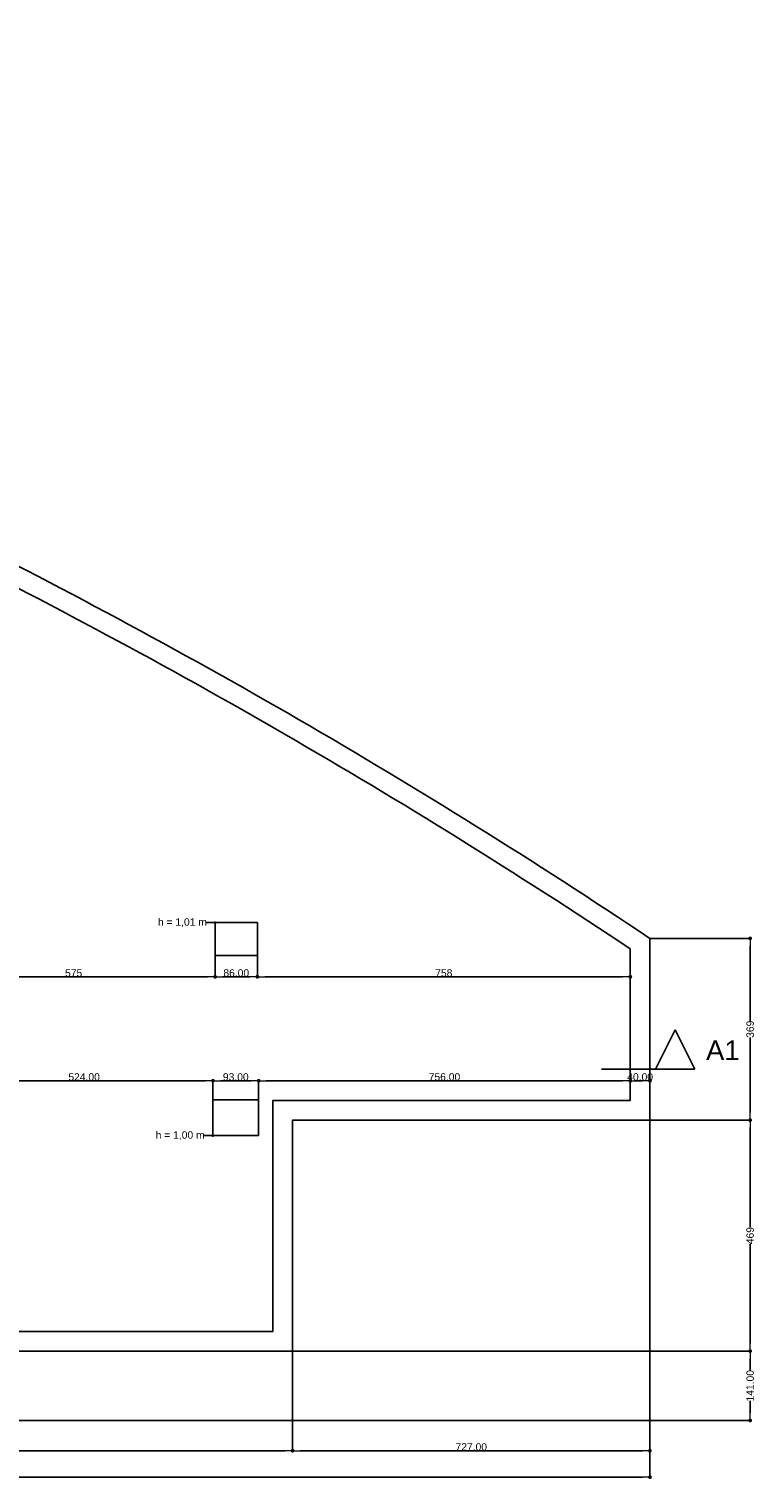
# Model space of a CAD drawing. Header units: millimetres. Extents: x -175445 to -20415, y -559200 to 231527.
# Tile 111 of 256: x -81806 to -67038, y -249072 to -219597. Entities that reach past the tile are written whole.
import ezdxf

# ---------------------------------------------------------------- set-up
doc = ezdxf.new("R2010")
doc.units = ezdxf.units.MM
doc.header["$MEASUREMENT"] = 0
doc.linetypes.add('Wipeout_Contour', pattern=[1000, 0, -1000])
for name, color, linetype in [('Linia', 7, 'Continuous'), ('Płaszczyzna odcinająca', 7, 'Continuous'), ('Strop', 7, 'Continuous'), ('Słup', 7, 'Continuous'), ('Tekst', 7, 'Continuous'), ('Wymiary', 63, 'Continuous')]:
    doc.layers.add(name, color=color, linetype=linetype)
doc.styles.add('Arial', font='txt')
doc.styles.add('Times new roman', font='txt')
doc.dimstyles.new('GENERATED_STYLE__1', dxfattribs={"dimtxt": 150, "dimasz": 152, "dimexe": 0.18, "dimexo": 0, "dimgap": 0.09, "dimtad": 1, "dimtih": 1, "dimtoh": 1, "dimlfac": 0.1, "dimzin": 0, "dimdsep": 46, "dimtxsty": 'Arial', "dimblk": 'ARROWHEAD_11', "dimblk1": 'ARROWHEAD_11', "dimblk2": 'ARROWHEAD_11', "dimcen": 0.09, "dimclrd": 114, "dimclre": 114, "dimclrt": 114, "dimazin": 0, "dimtfac": 1, "dimtdec": 4, "dimtmove": 0, "dimatfit": 3, "dimfxl": 1, "dimtolj": 1, "dimtzin": 0, "dimarcsym": 0})
doc.dimstyles.new('GENERATED_STYLE__2', dxfattribs={"dimtxt": 150, "dimasz": 152, "dimexe": 0.18, "dimexo": 0, "dimgap": 0.09, "dimtad": 1, "dimlfac": 0.1, "dimzin": 0, "dimdsep": 46, "dimtxsty": 'Arial', "dimblk": 'ARROWHEAD_11', "dimblk1": 'ARROWHEAD_11', "dimblk2": 'ARROWHEAD_11', "dimcen": 0.09, "dimclrd": 114, "dimclre": 114, "dimclrt": 114, "dimazin": 0, "dimtfac": 1, "dimtdec": 4, "dimtmove": 0, "dimatfit": 3, "dimfxl": 1, "dimtolj": 1, "dimtzin": 0, "dimarcsym": 0})

# ---------------------------------------------------------------- blocks, each defined once
blk = doc.blocks.new('ARROWHEAD_11')
at = {"color": 0, "linetype": 'Continuous', "lineweight": 0}
blk.add_line((0, 0), (-1, 0), dxfattribs=at)
at = {"color": 0, "linetype": 'Continuous', "lineweight": 0, "const_width": 0.25, "flags": 128}
blk.add_lwpolyline([(-0.125, 0, 1), (0.125, 0, 1)], format="xyb", close=True, dxfattribs=at)
blk = doc.blocks.new('*D3998')
at = {"layer": 'Defpoints', "color": 0}
for p in [(-78065, -240977), (-78065, -241362), (-83305, -242122)]:
    blk.add_point(p, dxfattribs=at)
at = {"layer": 'Wymiary', "color": 114, "lineweight": -2}
for p, q in [((-83305, -242122), (-83305, -240977)), ((-83153, -240977), (-78217, -240977)), ((-78065, -241362), (-78065, -240977))]:
    blk.add_line(p, q, dxfattribs=at)
at = {"layer": 'Wymiary', "color": 114, "lineweight": -2, "xscale": 152, "yscale": 152, "zscale": 152, "rotation": 180}
blk.add_blockref('ARROWHEAD_11', (-83305, -240977), dxfattribs=at)
at = {"layer": 'Wymiary', "color": 114, "lineweight": -2, "xscale": 152, "yscale": 152, "zscale": 152}
blk.add_blockref('ARROWHEAD_11', (-78065, -240977), dxfattribs=at)
at = {"layer": 'Wymiary', "color": 114, "lineweight": 13, "insert": (-80685, -240900), "char_height": 150, "attachment_point": 5, "style": 'Arial'}
blk.add_mtext('\\A1;524.00', dxfattribs=at)
blk = doc.blocks.new('*D3999')
at = {"layer": 'Defpoints', "color": 0}
for p in [(-77135, -240977), (-78065, -241362), (-77135, -241362)]:
    blk.add_point(p, dxfattribs=at)
at = {"layer": 'Wymiary', "color": 114, "lineweight": -2}
for p, q in [((-78065, -241362), (-78065, -240977)), ((-77913, -240977), (-77287, -240977)), ((-77135, -241362), (-77135, -240977))]:
    blk.add_line(p, q, dxfattribs=at)
at = {"layer": 'Wymiary', "color": 114, "lineweight": -2, "xscale": 152, "yscale": 152, "zscale": 152, "rotation": 180}
blk.add_blockref('ARROWHEAD_11', (-78065, -240977), dxfattribs=at)
at = {"layer": 'Wymiary', "color": 114, "lineweight": -2, "xscale": 152, "yscale": 152, "zscale": 152}
blk.add_blockref('ARROWHEAD_11', (-77135, -240977), dxfattribs=at)
at = {"layer": 'Wymiary', "color": 114, "lineweight": 13, "insert": (-77600, -240900), "char_height": 150, "attachment_point": 5, "style": 'Arial'}
blk.add_mtext('\\A1;93.00', dxfattribs=at)
blk = doc.blocks.new('*D4000')
at = {"layer": 'Defpoints', "color": 0}
for p in [(-69575, -240977), (-77135, -241362), (-69575, -241377)]:
    blk.add_point(p, dxfattribs=at)
at = {"layer": 'Wymiary', "color": 114, "lineweight": -2}
for p, q in [((-77135, -241362), (-77135, -240977)), ((-76983, -240977), (-69727, -240977)), ((-69575, -241377), (-69575, -240977))]:
    blk.add_line(p, q, dxfattribs=at)
at = {"layer": 'Wymiary', "color": 114, "lineweight": -2, "xscale": 152, "yscale": 152, "zscale": 152, "rotation": 180}
blk.add_blockref('ARROWHEAD_11', (-77135, -240977), dxfattribs=at)
at = {"layer": 'Wymiary', "color": 114, "lineweight": -2, "xscale": 152, "yscale": 152, "zscale": 152}
blk.add_blockref('ARROWHEAD_11', (-69575, -240977), dxfattribs=at)
at = {"layer": 'Wymiary', "color": 114, "lineweight": 13, "insert": (-73355, -240900), "char_height": 150, "attachment_point": 5, "style": 'Arial'}
blk.add_mtext('\\A1;756.00', dxfattribs=at)
blk = doc.blocks.new('*D4001')
at = {"layer": 'Defpoints', "color": 0}
for p in [(-69175, -240977), (-69575, -241377), (-69175, -241777)]:
    blk.add_point(p, dxfattribs=at)
at = {"layer": 'Wymiary', "color": 114, "lineweight": -2}
for p, q in [((-69575, -241377), (-69575, -240977)), ((-69423, -240977), (-69327, -240977)), ((-69175, -241777), (-69175, -240977))]:
    blk.add_line(p, q, dxfattribs=at)
at = {"layer": 'Wymiary', "color": 114, "lineweight": -2, "xscale": 152, "yscale": 152, "zscale": 152, "rotation": 180}
blk.add_blockref('ARROWHEAD_11', (-69575, -240977), dxfattribs=at)
at = {"layer": 'Wymiary', "color": 114, "lineweight": -2, "xscale": 152, "yscale": 152, "zscale": 152}
blk.add_blockref('ARROWHEAD_11', (-69175, -240977), dxfattribs=at)
at = {"layer": 'Wymiary', "color": 114, "lineweight": 13, "insert": (-69375, -240900), "char_height": 150, "attachment_point": 5, "style": 'Arial'}
blk.add_mtext('\\A1;40.00', dxfattribs=at)
blk = doc.blocks.new('*D4036')
at = {"layer": 'Defpoints', "color": 0}
for p in [(-83775, -237672), (-78020, -238432), (-78020, -238863)]:
    blk.add_point(p, dxfattribs=at)
at = {"layer": 'Wymiary', "color": 114, "lineweight": -2}
for p, q in [((-83775, -237672), (-83775, -238863)), ((-78020, -238432), (-78020, -238863)), ((-83623, -238863), (-78172, -238863))]:
    blk.add_line(p, q, dxfattribs=at)
at = {"layer": 'Wymiary', "color": 114, "lineweight": -2, "xscale": 152, "yscale": 152, "zscale": 152, "rotation": 180}
blk.add_blockref('ARROWHEAD_11', (-83775, -238863), dxfattribs=at)
at = {"layer": 'Wymiary', "color": 114, "lineweight": -2, "xscale": 152, "yscale": 152, "zscale": 152}
blk.add_blockref('ARROWHEAD_11', (-78020, -238863), dxfattribs=at)
at = {"layer": 'Wymiary', "color": 114, "lineweight": 13, "insert": (-80898, -238787), "char_height": 150, "attachment_point": 5, "style": 'Arial'}
blk.add_mtext('\\A1;575', dxfattribs=at)
blk = doc.blocks.new('*D4037')
at = {"layer": 'Defpoints', "color": 0}
for p in [(-78020, -238432), (-77160, -238432), (-77160, -238863)]:
    blk.add_point(p, dxfattribs=at)
at = {"layer": 'Wymiary', "color": 114, "lineweight": -2}
for p, q in [((-78020, -238432), (-78020, -238863)), ((-77160, -238432), (-77160, -238863)), ((-77868, -238863), (-77312, -238863))]:
    blk.add_line(p, q, dxfattribs=at)
at = {"layer": 'Wymiary', "color": 114, "lineweight": -2, "xscale": 152, "yscale": 152, "zscale": 152, "rotation": 180}
blk.add_blockref('ARROWHEAD_11', (-78020, -238863), dxfattribs=at)
at = {"layer": 'Wymiary', "color": 114, "lineweight": -2, "xscale": 152, "yscale": 152, "zscale": 152}
blk.add_blockref('ARROWHEAD_11', (-77160, -238863), dxfattribs=at)
at = {"layer": 'Wymiary', "color": 114, "lineweight": 13, "insert": (-77590, -238786), "char_height": 150, "attachment_point": 5, "style": 'Arial'}
blk.add_mtext('\\A1;86.00', dxfattribs=at)
blk = doc.blocks.new('*D4038')
at = {"layer": 'Defpoints', "color": 0}
for p in [(-77160, -238432), (-69575, -238667), (-69575, -238863)]:
    blk.add_point(p, dxfattribs=at)
at = {"layer": 'Wymiary', "color": 114, "lineweight": -2}
for p, q in [((-77160, -238432), (-77160, -238863)), ((-69575, -238667), (-69575, -238863)), ((-77008, -238863), (-69727, -238863))]:
    blk.add_line(p, q, dxfattribs=at)
at = {"layer": 'Wymiary', "color": 114, "lineweight": -2, "xscale": 152, "yscale": 152, "zscale": 152, "rotation": 180}
blk.add_blockref('ARROWHEAD_11', (-77160, -238863), dxfattribs=at)
at = {"layer": 'Wymiary', "color": 114, "lineweight": -2, "xscale": 152, "yscale": 152, "zscale": 152}
blk.add_blockref('ARROWHEAD_11', (-69575, -238863), dxfattribs=at)
at = {"layer": 'Wymiary', "color": 114, "lineweight": 13, "insert": (-73368, -238786), "char_height": 150, "attachment_point": 5, "style": 'Arial'}
blk.add_mtext('\\A1;758', dxfattribs=at)
blk = doc.blocks.new('*D4086')
at = {"layer": 'Defpoints', "color": 0}
for p in [(-76445, -246472), (-98195, -247882), (-76445, -248497)]:
    blk.add_point(p, dxfattribs=at)
at = {"layer": 'Wymiary', "color": 114, "lineweight": -2}
for p, q in [((-76445, -246472), (-76445, -248497)), ((-98195, -247882), (-98195, -248497)), ((-98043, -248497), (-76597, -248497))]:
    blk.add_line(p, q, dxfattribs=at)
at = {"layer": 'Wymiary', "color": 114, "lineweight": -2, "xscale": 152, "yscale": 152, "zscale": 152, "rotation": 180}
blk.add_blockref('ARROWHEAD_11', (-98195, -248497), dxfattribs=at)
at = {"layer": 'Wymiary', "color": 114, "lineweight": -2, "xscale": 152, "yscale": 152, "zscale": 152}
blk.add_blockref('ARROWHEAD_11', (-76445, -248497), dxfattribs=at)
at = {"layer": 'Wymiary', "color": 114, "lineweight": 13, "insert": (-87320, -248421), "char_height": 150, "attachment_point": 5, "style": 'Arial'}
blk.add_mtext('\\A1;2175.00', dxfattribs=at)
blk = doc.blocks.new('*D4087')
at = {"layer": 'Defpoints', "color": 0}
for p in [(-69175, -241777), (-76445, -246472), (-69175, -248497)]:
    blk.add_point(p, dxfattribs=at)
at = {"layer": 'Wymiary', "color": 114, "lineweight": -2}
for p, q in [((-69175, -241777), (-69175, -248497)), ((-76445, -246472), (-76445, -248497)), ((-76293, -248497), (-69327, -248497))]:
    blk.add_line(p, q, dxfattribs=at)
at = {"layer": 'Wymiary', "color": 114, "lineweight": -2, "xscale": 152, "yscale": 152, "zscale": 152, "rotation": 180}
blk.add_blockref('ARROWHEAD_11', (-76445, -248497), dxfattribs=at)
at = {"layer": 'Wymiary', "color": 114, "lineweight": -2, "xscale": 152, "yscale": 152, "zscale": 152}
blk.add_blockref('ARROWHEAD_11', (-69175, -248497), dxfattribs=at)
at = {"layer": 'Wymiary', "color": 114, "lineweight": 13, "insert": (-72810, -248421), "char_height": 150, "attachment_point": 5, "style": 'Arial'}
blk.add_mtext('\\A1;727.00', dxfattribs=at)
blk = doc.blocks.new('*D4088')
at = {"layer": 'Defpoints', "color": 0}
for p in [(-76445, -246472), (-67137, -246472), (-98195, -247882)]:
    blk.add_point(p, dxfattribs=at)
at = {"layer": 'Wymiary', "color": 114, "lineweight": -2}
for p, q in [((-76445, -246472), (-67136, -246472)), ((-67137, -246624), (-67137, -246873)), ((-67137, -247730), (-67137, -247482)), ((-98195, -247882), (-67136, -247882))]:
    blk.add_line(p, q, dxfattribs=at)
at = {"layer": 'Wymiary', "color": 114, "lineweight": -2, "xscale": 152, "yscale": 152, "zscale": 152}
for p, rotation in [((-67137, -246472), 90), ((-67137, -247882), 270)]:
    blk.add_blockref('ARROWHEAD_11', p, dxfattribs=dict(at, rotation=rotation))
at = {"layer": 'Wymiary', "color": 114, "lineweight": 13, "insert": (-67137, -247177), "char_height": 150, "attachment_point": 5, "rotation": 90, "style": 'Arial'}
blk.add_mtext('\\A1;141.00', dxfattribs=at)
blk = doc.blocks.new('*D4089')
at = {"layer": 'Defpoints', "color": 0}
for p in [(-69175, -241777), (-67137, -241777), (-76445, -246472)]:
    blk.add_point(p, dxfattribs=at)
at = {"layer": 'Wymiary', "color": 114, "lineweight": -2}
for p, q in [((-69175, -241777), (-67136, -241777)), ((-67137, -241929), (-67137, -243956)), ((-67137, -246320), (-67137, -244293)), ((-76445, -246472), (-67136, -246472))]:
    blk.add_line(p, q, dxfattribs=at)
at = {"layer": 'Wymiary', "color": 114, "lineweight": -2, "xscale": 152, "yscale": 152, "zscale": 152}
for p, rotation in [((-67137, -241777), 90), ((-67137, -246472), 270)]:
    blk.add_blockref('ARROWHEAD_11', p, dxfattribs=dict(at, rotation=rotation))
at = {"layer": 'Wymiary', "color": 114, "lineweight": 13, "insert": (-67137, -244125), "char_height": 150, "attachment_point": 5, "rotation": 90, "style": 'Arial'}
blk.add_mtext('\\A1;469', dxfattribs=at)
blk = doc.blocks.new('*D4090')
at = {"layer": 'Defpoints', "color": 0}
for p in [(-69175, -238083), (-67137, -238083), (-69175, -241777)]:
    blk.add_point(p, dxfattribs=at)
at = {"layer": 'Wymiary', "color": 114, "lineweight": -2}
for p, q in [((-69175, -238083), (-67136, -238083)), ((-67137, -238235), (-67137, -239764)), ((-67137, -241625), (-67137, -240095)), ((-69175, -241777), (-67136, -241777))]:
    blk.add_line(p, q, dxfattribs=at)
at = {"layer": 'Wymiary', "color": 114, "lineweight": -2, "xscale": 152, "yscale": 152, "zscale": 152}
for p, rotation in [((-67137, -238083), 90), ((-67137, -241777), 270)]:
    blk.add_blockref('ARROWHEAD_11', p, dxfattribs=dict(at, rotation=rotation))
at = {"layer": 'Wymiary', "color": 114, "lineweight": 13, "insert": (-67137, -239930), "char_height": 150, "attachment_point": 5, "rotation": 90, "style": 'Arial'}
blk.add_mtext('\\A1;369', dxfattribs=at)
blk = doc.blocks.new('*D4094')
at = {"layer": 'Defpoints', "color": 0}
for p in [(-156154, -232008), (-69175, -241777), (-69175, -249034)]:
    blk.add_point(p, dxfattribs=at)
at = {"layer": 'Wymiary', "color": 114, "lineweight": -2}
for p, q in [((-156154, -232008), (-156154, -249034)), ((-69175, -241777), (-69175, -249034)), ((-156002, -249034), (-69327, -249034))]:
    blk.add_line(p, q, dxfattribs=at)
at = {"layer": 'Wymiary', "color": 114, "lineweight": -2, "xscale": 152, "yscale": 152, "zscale": 152, "rotation": 180}
blk.add_blockref('ARROWHEAD_11', (-156154, -249034), dxfattribs=at)
at = {"layer": 'Wymiary', "color": 114, "lineweight": -2, "xscale": 152, "yscale": 152, "zscale": 152}
blk.add_blockref('ARROWHEAD_11', (-69175, -249034), dxfattribs=at)
at = {"layer": 'Wymiary', "color": 114, "lineweight": 13, "insert": (-112665, -248957), "char_height": 150, "attachment_point": 5, "style": 'Arial'}
blk.add_mtext('\\A1;8697', dxfattribs=at)

msp = doc.modelspace()

# ---------------------------------------------------------------- linework, layer by layer
at = {"layer": 'Płaszczyzna odcinająca'}
msp.add_line((-69060.075, -240739.827), (-70160.075, -240739.827), dxfattribs=at)
at = {"layer": 'Strop', "flags": 128}
for points in [[(-141925.477, -247882.5), (-98195.477, -247882.5), (-98195.477, -246475.703), (-98195.477, -246472.5), (-82945.477, -246472.5), (-76445.477, -246472.5), (-76445.477, -241776.539), (-69175.477, -241776.539), (-69175.477, -240686.539), (-69175.477, -238666.539), (-69175.477, -238082.573, 0.032078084), (-83740.973, -229648.581, 0.000522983), (-83970.746, -229540.292, 0.001988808), (-84846.585, -229132.886, 0.03139835), (-98815.362, -223819.574, 0.034912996), (-116630.822, -219636.298)], [(-141925.477, -247882.5), (-98195.477, -247882.5), (-98195.477, -246475.703), (-98195.477, -246472.5), (-82945.477, -246472.5), (-76445.477, -246472.5), (-76445.477, -241776.539), (-69175.477, -241776.539), (-69175.477, -240686.539), (-69175.477, -238666.539), (-69175.477, -238082.573, 0.032078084), (-83740.973, -229648.581, 0.000522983), (-83970.746, -229540.292, 0.001988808), (-84846.585, -229132.886, 0.03139835), (-98815.362, -223819.574, 0.034912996), (-116630.822, -219636.298)], [(-141925.477, -247482.5), (-98595.477, -247482.5), (-98595.477, -246475.703), (-98595.477, -246072.5), (-82945.477, -246072.5), (-76845.477, -246072.5), (-76845.477, -241376.539), (-69575.477, -241376.539), (-69575.477, -240686.539), (-69575.477, -238666.539), (-69575.477, -238296.6, 0.031662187), (-83915.361, -230008.586, 0.000515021), (-84140.893, -229902.301, 0.001986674), (-85012.909, -229496.669, 0.031396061), (-98933.785, -224201.642, 0.035678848), (-117090.059, -219967.643)]]:
    msp.add_lwpolyline(points, format="xyb", dxfattribs=at)

# ---------------------------------------------------------------- texts
at = {"layer": 'Płaszczyzna odcinająca', "insert": (-67350.817, -240556.969), "char_height": 400, "attachment_point": 9, "style": 'Arial'}
msp.add_mtext('\\A1;{\\fArial|b0|i0|c238|p38;A1}', dxfattribs=at)
at = {"layer": 'Tekst', "char_height": 150, "attachment_point": 2, "style": 'Times new roman'}
for s, insert in [('\\A1;{\\fArial|b0|i0|c0|p38;h = 1,01 m}', (-78686.201, -237674.189)), ('\\A1;{\\fArial|b0|i0|c0|p38;h = 1,00 m}', (-78731.221, -242004.2))]:
    msp.add_mtext(s, dxfattribs=dict(at, insert=insert))

# ---------------------------------------------------------------- dimensions: what is measured, and where the dimension line sits
at = {"layer": 'Wymiary', "color": 114, "lineweight": 13}
for base, p1, p2, text, picture, middle in [((-67136.634, -238082.573), (-69175.477, -241776.539), (-69175.477, -238082.573), '369', '*D4090', (-67136.634, -239929.556)), ((-67136.634, -241776.539), (-76445.477, -246472.5), (-69175.477, -241776.539), '469', '*D4089', (-67136.634, -244124.519))]:
    dim = msp.add_linear_dim(base=base, p1=p1, p2=p2, angle=90, text=text, dimstyle='GENERATED_STYLE__2', dxfattribs=at)
    dim.commit()
    dim.dimension.update_dxf_attribs({"geometry": picture, "text_midpoint": middle, "dimtype": 160, "text_rotation": 90})
for base, p1, p2, picture, middle in [((-69175.477, -240976.793), (-69575.477, -241376.539), (-69175.477, -241776.539), '*D4001', (-69375.477, -240976.793)), ((-69175.477, -248497.217), (-76445.477, -246472.5), (-69175.477, -241776.539), '*D4087', (-72810.477, -248497.217)), ((-76445.477, -248497.217), (-98195.477, -247882.5), (-76445.477, -246472.5), '*D4086', (-87320.477, -248497.217))]:
    dim = msp.add_linear_dim(base=base, p1=p1, p2=p2, dimstyle='GENERATED_STYLE__1', dxfattribs=at)
    dim.commit()
    dim.dimension.update_dxf_attribs({"geometry": picture, "text_midpoint": middle, "dimtype": 160})
dim = msp.add_linear_dim(base=(-67136.634, -246472.5), p1=(-98195.477, -247882.5), p2=(-76445.477, -246472.5), angle=90, dimstyle='GENERATED_STYLE__2', dxfattribs=at)
dim.commit()
dim.dimension.update_dxf_attribs({"geometry": '*D4088', "text_midpoint": (-67136.634, -247177.5), "dimtype": 160, "text_rotation": 90})

# ---------------------------------------------------------------- next in the draw order: wipeouts: each hides what was drawn before it
at = {"color": 254, "linetype": 'Wipeout_Contour', "lineweight": 0, "ltscale": 319022.809694}
msp.add_wipeout([(-78020.477, -238432.488), (-77160.477, -238432.488), (-77160.477, -237762.488), (-78020.477, -237762.488)], dxfattribs=at).dxf.layer = 'Słup'
at = {"color": 254, "linetype": 'Wipeout_Contour', "lineweight": 0, "ltscale": 314918.890275}
msp.add_wipeout([(-78065.496, -242092.5), (-77135.496, -242092.5), (-77135.496, -241362.5), (-78065.496, -241362.5)], dxfattribs=at).dxf.layer = 'Słup'

# ---------------------------------------------------------------- next in the draw order: hatches: boundary and pattern name
at = {"layer": 'Linia', "linetype": 'Continuous'}
for points in [[(-78007.977, -237762.488), (-78008.929, -237757.704), (-78011.638, -237753.649), (-78015.694, -237750.939), (-78020.477, -237749.988), (-78025.261, -237750.939), (-78029.316, -237753.649), (-78032.026, -237757.704), (-78032.977, -237762.488), (-78032.026, -237767.271), (-78029.316, -237771.327), (-78025.261, -237774.036), (-78020.477, -237774.988), (-78015.694, -237774.036), (-78011.638, -237771.327), (-78008.929, -237767.271)], [(-78052.996, -242092.5), (-78053.947, -242087.716), (-78056.657, -242083.661), (-78060.712, -242080.951), (-78065.496, -242080), (-78070.28, -242080.951), (-78074.335, -242083.661), (-78077.044, -242087.716), (-78077.996, -242092.5), (-78077.044, -242097.283), (-78074.335, -242101.339), (-78070.28, -242104.048), (-78065.496, -242105), (-78060.712, -242104.048), (-78056.657, -242101.339), (-78053.947, -242097.283)]]:
    msp.add_hatch(color=256, dxfattribs=at).paths.add_polyline_path(points)

# ---------------------------------------------------------------- next in the draw order: linework, layer by layer
at = {"layer": 'Linia'}
for p, q in [((-78197.286, -237762.488), (-78032.977, -237762.488)), ((-78242.305, -242092.5), (-78077.996, -242092.5))]:
    msp.add_line(p, q, dxfattribs=at)
for centre in [(-78020.477, -237762.488), (-78065.496, -242092.5)]:
    msp.add_circle(centre, 12.5, dxfattribs=at)
at = {"layer": 'Słup'}
for p, q in [((-77160.477, -237762.488), (-78020.477, -237762.488)), ((-78020.477, -237762.488), (-78020.477, -238432.488)), ((-77160.477, -238432.488), (-77160.477, -237762.488)), ((-78020.477, -238432.488), (-77160.477, -238432.488)), ((-77135.496, -241362.5), (-78065.496, -241362.5)), ((-78065.496, -241362.5), (-78065.496, -242092.5)), ((-77135.496, -242092.5), (-77135.496, -241362.5)), ((-78065.496, -242092.5), (-77135.496, -242092.5))]:
    msp.add_line(p, q, dxfattribs=at)

# ---------------------------------------------------------------- next in the draw order: dimensions: what is measured, and where the dimension line sits
at = {"layer": 'Wymiary', "color": 114, "lineweight": 13}
for base, p1, p2, text, picture, middle in [((-69175.477, -249034.024), (-156154.021, -232007.681), (-69175.477, -241776.539), '8697', '*D4094', (-112664.749, -249034.024)), ((-78020.477, -238862.891), (-83775.496, -237672.5), (-78020.477, -238432.488), '575', '*D4036', (-80897.987, -238862.891)), ((-69575.477, -238862.891), (-77160.477, -238432.488), (-69575.477, -238666.539), '758', '*D4038', (-73367.977, -238862.891))]:
    dim = msp.add_linear_dim(base=base, p1=p1, p2=p2, text=text, dimstyle='GENERATED_STYLE__1', dxfattribs=at)
    dim.commit()
    dim.dimension.update_dxf_attribs({"geometry": picture, "text_midpoint": middle, "dimtype": 160})
for base, p1, p2, picture, middle in [((-77160.477, -238862.891), (-78020.477, -238432.488), (-77160.477, -238432.488), '*D4037', (-77590.477, -238862.891)), ((-78065.496, -240976.793), (-83305.477, -242122.5), (-78065.496, -241362.5), '*D3998', (-80685.486, -240976.793)), ((-77135.496, -240976.793), (-78065.496, -241362.5), (-77135.496, -241362.5), '*D3999', (-77600.496, -240976.793)), ((-69575.477, -240976.793), (-77135.496, -241362.5), (-69575.477, -241376.539), '*D4000', (-73355.486, -240976.793))]:
    dim = msp.add_linear_dim(base=base, p1=p1, p2=p2, dimstyle='GENERATED_STYLE__1', dxfattribs=at)
    dim.commit()
    dim.dimension.update_dxf_attribs({"geometry": picture, "text_midpoint": middle, "dimtype": 160})

# ---------------------------------------------------------------- next in the draw order: wipeouts: each hides what was drawn before it
at = {"color": 254, "linetype": 'Wipeout_Contour', "lineweight": 0, "ltscale": 211585.831214}
msp.add_wipeout([(-68260.075, -240739.827), (-69060.075, -240739.827), (-68660.075, -239939.827)], dxfattribs=at).dxf.layer = 'Płaszczyzna odcinająca'

# ---------------------------------------------------------------- next in the draw order: linework, layer by layer
at = {"layer": 'Płaszczyzna odcinająca'}
for p, q in [((-69060.075, -240739.827), (-68660.075, -239939.827)), ((-68660.075, -239939.827), (-68260.075, -240739.827)), ((-68260.075, -240739.827), (-69060.075, -240739.827))]:
    msp.add_line(p, q, dxfattribs=at)

doc.saveas('drawing.dxf')
